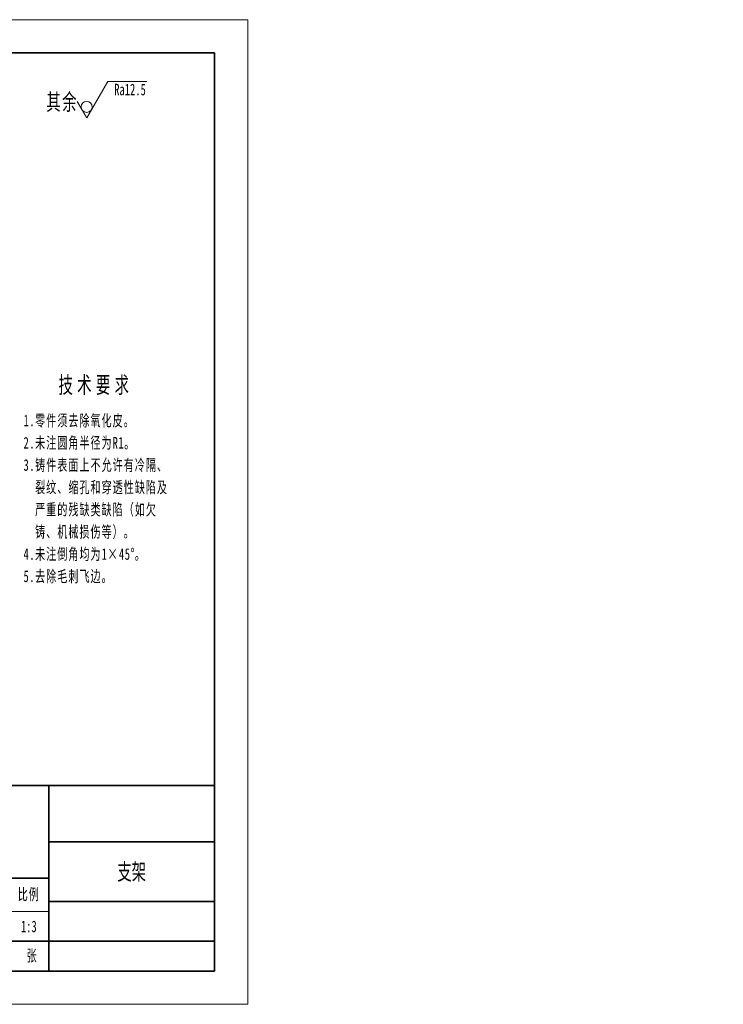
# Model space of a CAD drawing. Header units: millimetres. Extents: x -210 to 353, y -148 to 148.
# Tile 5 of 5: x 141 to 353, y -148 to 148. Entities that reach past the tile are written whole.
import ezdxf
from ezdxf.enums import TextEntityAlignment as Align

# ---------------------------------------------------------------- set-up
doc = ezdxf.new("R2010")
doc.units = ezdxf.units.MM
doc.set_wipeout_variables(frame=1)
for name, color, linetype, lineweight in [('尺寸线层', 3, 'Continuous', 18), ('粗实线层', 7, 'Continuous', 35), ('细实线层', 7, 'Continuous', 18)]:
    doc.layers.add(name, color=color, linetype=linetype, lineweight=lineweight)
doc.styles.add('TitleStyle', font='txt', dxfattribs={"width": 0.667})
doc.styles.add('标准', font='txt', dxfattribs={"width": 0.667})

# ---------------------------------------------------------------- blocks, each defined once
blk = doc.blocks.new('$CAXA_FRAME_13B17AC1$')
at = {"layer": '粗实线层'}
for p, q in [((-200, 138.5), (-200, -138.5)), ((200, 138.5), (-200, 138.5)), ((200, -138.5), (200, 138.5)), ((-200, -138.5), (200, -138.5))]:
    blk.add_line(p, q, dxfattribs=at)
at = {"layer": '细实线层'}
for p, q in [((210, 148.5), (-210, 148.5)), ((-210, 148.5), (-210, -148.5)), ((210, -148.5), (210, 148.5)), ((-210, -148.5), (210, -148.5))]:
    blk.add_line(p, q, dxfattribs=at)
blk = doc.blocks.new('$CAXA_TITLE_151E506F$')
at = {"layer": '粗实线层'}
for p, q in [((0, 56), (-180, 56)), ((-180, 56), (-180, 0)), ((-100, 56), (-100, 0)), ((-50, 56), (-50, 0)), ((0, 0), (0, 56)), ((0, 39), (-50, 39)), ((-50, 28), (-180, 28)), ((-140, 28), (-140, 0)), ((-74, 28), (-74, 9)), ((-62, 28), (-62, 9)), ((-100, 21), (-180, 21)), ((0, 21), (-50, 21)), ((-100, 14), (-180, 14)), ((0, 9), (-100, 9)), ((-100, 7), (-180, 7)), ((0, 0), (-180, 0))]:
    blk.add_line(p, q, dxfattribs=at)
at = {"layer": '细实线层'}
for p, q in [((-170, 56), (-170, 28)), ((-160, 56), (-160, 28)), ((-144, 56), (-144, 28)), ((-128, 56), (-128, 0)), ((-116, 56), (-116, 0)), ((-100, 49), (-180, 49)), ((-100, 42), (-180, 42)), ((-100, 35), (-180, 35)), ((-168, 28), (-168, 0)), ((-156, 28), (-156, 0)), ((-50, 18), (-100, 18)), ((-93.5, 18), (-93.5, 9)), ((-87, 18), (-87, 9)), ((-80.5, 18), (-80.5, 9))]:
    blk.add_line(p, q, dxfattribs=at)
at = {"layer": '尺寸线层', "char_height": 3.5, "attachment_point": 5, "line_spacing_factor": 1.369753, "style": '标准'}
for s, insert, width in [('\\T1.1;标记', (-175, 31.5), 18), ('\\T1.1;处数', (-165, 31.5), 18), ('\\T1.1;分区', (-152, 31.5), 30), ('\\T1.1;{\\W0.618357;更改文件号}', (-136, 31.5), 30), ('\\T1.1;签名', (-122, 31.5), 22), ('\\T1.1;{\\W0.634692;年、月、日}', (-108, 31.5), 30), ('\\T1.1;设计', (-174, 24.5), 22), ('\\T1.1;标准化', (-134, 24.5), 22), ('\\T1.1;阶段标记', (-87, 23), 50), ('\\T1.1;重量', (-68, 23), 22), ('\\T1.1;比例', (-56, 23), 22), ('\\T1.1;审核', (-174, 10.5), 22), ('\\T1.1;共', (-95, 4.5), 8), ('\\T1.1;张', (-81, 4.5), 8), ('\\T1.1;第', (-69, 4.5), 8), ('\\T1.1;张', (-55, 4.5), 8), ('\\T1.1;工艺', (-174, 3.5), 22), ('\\T1.1;批准', (-134, 3.5), 22)]:
    blk.add_mtext(s, dxfattribs=dict(at, insert=insert, width=width))
at = {"layer": '尺寸线层', "style": '标准'}
for tag, height, width, p in [('标记C', 3.54, 0.667, (-175, 52.5)), ('处数C', 3.54, 0.667, (-165, 52.5)), ('分区C', 3.54, 0.667, (-152, 52.5)), ('更改文件号C', 3.54, 0.512156, (-136, 52.5)), ('更改签名C', 3.54, 0.459969, (-122, 52.5)), ('更改日期C', 3.54, 0.62723, (-108, 52.5)), ('单位名称', 5.05, 0.667, (-25, 47.5)), ('标记B', 3.54, 0.667, (-175, 45.5)), ('处数B', 3.54, 0.667, (-165, 45.5)), ('分区B', 3.54, 0.667, (-152, 45.5)), ('更改文件号B', 3.54, 0.512156, (-136, 45.5)), ('更改签名B', 3.54, 0.459969, (-122, 45.5)), ('更改日期B', 3.54, 0.62723, (-108, 45.5)), ('材料名称', 5.05, 0.667, (-75, 42)), ('标记A', 3.54, 0.667, (-175, 38.5)), ('处数A', 3.54, 0.667, (-165, 38.5)), ('分区A', 3.54, 0.667, (-152, 38.5)), ('更改文件号A', 3.54, 0.512156, (-136, 38.5)), ('更改签名A', 3.54, 0.459969, (-122, 38.5)), ('更改日期A', 3.54, 0.62723, (-108, 38.5)), ('图纸名称', 5.05, 0.667, (-25, 30)), ('设计', 3.54, 0.667, (-162, 24.5)), ('设计日期', 3.54, 0.667, (-148, 24.5)), ('标准化', 3.54, 0.667, (-122, 24.5)), ('标准化日期', 3.54, 0.569556, (-108, 24.5)), ('图纸编号', 5.05, 0.667, (-25, 15)), ('阶段标记S', 3.54, 0.229984, (-96.75, 13.5)), ('阶段标记A', 3.54, 0.229984, (-90.25, 13.5)), ('阶段标记B', 3.54, 0.229984, (-83.75, 13.5)), ('阶段标记C', 3.54, 0.229984, (-77.25, 13.5)), ('重量', 3.54, 0.667, (-68, 13.5)), ('图纸比例', 3.54, 0.524733, (-56, 13.5)), ('审核', 3.54, 0.667, (-162, 10.5)), ('审核日期', 3.54, 0.667, (-148, 10.5)), ('页数', 3.54, 0.667, (-88, 4.5)), ('页码', 3.54, 0.667, (-62, 4.5)), ('投影符号', 3.54, 0.667, (-25, 4.5)), ('工艺', 3.54, 0.667, (-162, 3.5)), ('工艺日期', 3.54, 0.667, (-148, 3.5)), ('批准', 3.54, 0.667, (-122, 3.5)), ('批准日期', 3.54, 0.667, (-108, 3.5))]:
    blk.add_attdef(tag, text='', height=height, dxfattribs=dict(at, width=width)).set_placement(p, align=Align.MIDDLE_CENTER)
blk = doc.blocks.new('*X101')
at = {"layer": '尺寸线层', "color": 0, "linetype": 'Continuous'}
for p, q in [((0, 0), (6.35, 11)), ((6.35, 11), (18.09, 11)), ((0, 0), (-2.89, 5))]:
    blk.add_line(p, q, dxfattribs=at)
blk.add_circle((0, 3.33), 1.67, dxfattribs=at)
at = {"layer": '尺寸线层', "color": 0, "style": '标准', "width": 0.667}
blk.add_text('Ra12.5', height=3.5, dxfattribs=at).set_placement((13.06, 8.57), align=Align.MIDDLE_CENTER)
blk = doc.blocks.new('*X105')
at = {"layer": '尺寸线层', "color": 0, "lineweight": -2, "line_spacing_factor": 1.15057}
for s, insert, char_height, width, attachment_point, style in [('\\T1.3;技术要求', (21.81, 0), 5, 88.1639, 2, 'TitleStyle'), ('\\T1.1;\\pxi-1,l1;1.零件须去除氧化皮。\\P2.未注圆角半径为R1。\\P3.铸件表面上不允许有冷隔、裂纹、缩孔和穿透性缺陷及严重的残缺类缺陷（如欠铸、机械损伤等）。\\P4.未注倒角均为1×45%%D。\\P5.去除毛刺飞边。\\P', (0, -11.5), 3.5, 44.082, 1, '标准')]:
    blk.add_mtext(s, dxfattribs=dict(at, insert=insert, char_height=char_height, width=width, attachment_point=attachment_point, style=style))

msp = doc.modelspace()

# ---------------------------------------------------------------- block references
at = {"layer": '尺寸线层'}
msp.add_blockref('*X105', (142.402, 40.856), dxfattribs=at)
at = {"layer": '粗实线层'}
msp.add_blockref('$CAXA_FRAME_13B17AC1$', (0, 0), dxfattribs=at)
ref = msp.add_blockref('$CAXA_TITLE_151E506F$', (200, -138.5), dxfattribs=at)
ref.add_attrib('图纸名称', '支架', dxfattribs={"layer": '尺寸线层', "height": 5, "style": '标准', "width": 0.667}).set_placement((175, -108.5), align=Align.MIDDLE_CENTER)
ref.add_attrib('图纸比例', '1:3', dxfattribs={"layer": '尺寸线层', "height": 3.5, "style": '标准', "width": 0.667}).set_placement((144, -125), align=Align.MIDDLE_CENTER)

# ---------------------------------------------------------------- texts
at = {"layer": '尺寸线层', "insert": (149.289, 126.204), "char_height": 5, "width": 12.40226, "attachment_point": 1, "line_spacing_factor": 1.15057, "style": '标准'}
msp.add_mtext('\\T1.1;其余', dxfattribs=at)

# ---------------------------------------------------------------- next in the draw order: wipeouts: each hides what was drawn before it
msp.add_wipeout([(162.893, 121.372), (162.831, 121.273), (162.763, 121.179), (162.688, 121.09), (162.607, 121.006), (162.521, 120.928), (162.429, 120.857), (162.332, 120.792), (162.232, 120.734), (162.127, 120.683), (162.019, 120.639), (161.909, 120.603), (161.796, 120.575), (161.681, 120.555), (161.565, 120.543), (161.449, 120.538), (161.333, 120.543), (161.217, 120.555), (161.103, 120.575), (160.99, 120.603), (160.879, 120.639), (160.771, 120.683), (160.667, 120.734), (160.566, 120.792), (160.47, 120.857), (160.378, 120.928), (160.291, 121.006), (160.211, 121.09), (160.136, 121.179), (160.067, 121.273), (160.006, 121.372), (160.006, 121.372), (161.449, 118.872), (161.449, 118.872), (162.893, 121.372), (162.893, 121.372), (162.907, 121.397), (162.921, 121.423), (162.934, 121.449), (162.947, 121.475), (162.96, 121.501), (162.972, 121.527), (162.983, 121.554), (162.994, 121.581), (163.005, 121.608), (163.015, 121.635), (163.025, 121.663), (163.034, 121.69), (163.043, 121.718), (163.051, 121.746), (163.059, 121.774), (163.066, 121.802), (163.073, 121.83), (163.079, 121.859), (163.085, 121.887), (163.091, 121.916), (163.095, 121.944), (163.1, 121.973), (163.103, 122.002), (163.107, 122.031), (163.11, 122.06), (163.112, 122.089), (163.114, 122.118), (163.115, 122.147), (163.116, 122.176), (163.116, 122.205), (163.116, 122.205), (163.103, 122.408), (163.066, 122.608), (163.005, 122.802), (162.921, 122.988), (162.814, 123.161), (162.688, 123.32), (162.543, 123.463), (162.381, 123.587), (162.206, 123.69), (162.019, 123.771), (161.824, 123.829), (161.623, 123.863), (161.42, 123.872), (161.217, 123.856), (161.018, 123.815), (160.825, 123.75), (160.641, 123.663), (160.47, 123.554), (160.313, 123.424), (160.172, 123.276), (160.051, 123.113), (159.951, 122.936), (159.873, 122.748), (159.819, 122.552), (159.789, 122.35), (159.784, 122.147), (159.803, 121.944), (159.847, 121.746), (159.915, 121.554), (160.006, 121.372), (160.006, 121.372), (161.449, 118.872), (161.449, 118.872)]).dxf.layer = '尺寸线层'

# ---------------------------------------------------------------- next in the draw order: block references
at = {"layer": '尺寸线层'}
msp.add_blockref('*X101', (161.449, 118.872), dxfattribs=at)

doc.saveas('drawing.dxf')
